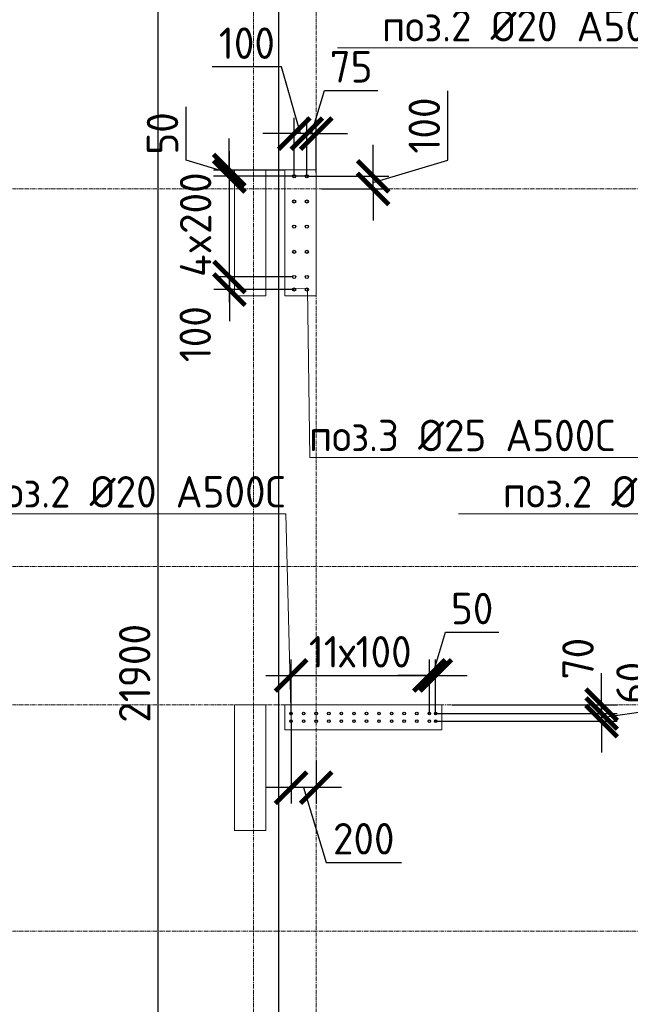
# Model space of a CAD drawing. Header units: millimetres. Extents: x -56135 to 1694203, y -446411 to -23139.
# Tile 211 of 256: x 958399 to 963257, y -119880 to -112055. Entities that reach past the tile are written whole.
import ezdxf
from ezdxf import colors
from ezdxf.entities.mleader import LeaderData, LeaderLine
from ezdxf.math import Vec2, Vec3

# ---------------------------------------------------------------- set-up
doc = ezdxf.new("R2010")
doc.units = ezdxf.units.MM
for name, pattern in [('01 Штриховая _4 мм_', [6, 3.5, -2.5]), ('______5', [1100, 800, -100, 100, -100]), ('HIDDEN2', [4.7625, 3.175, -1.5875]), ('осевая', [50.8, 31.75, -6.35, 6.35, -6.35])]:
    doc.linetypes.add(name, pattern=pattern)
for name, color, linetype, lineweight in [('0 Фундамент', 5, 'Continuous', 30), ('1 Стены', 3, 'Continuous', 30), ('Оси', 40, '______5', 18), ('подоснова', 151, 'Continuous', 5), ('РАЗМЕРЫ', 1, 'Continuous', 9), ('СТЕНЫ', 3, 'Continuous', 30)]:
    doc.layers.add(name, color=color, linetype=linetype, lineweight=lineweight)
doc.styles.add('GOST-2.304_Type-B', font='GOST_Common.ttf')
doc.dimstyles.new('СПДС', dxfattribs={"dimscale": 100, "dimtxt": 2.5, "dimasz": 2.5, "dimexe": 1.25, "dimexo": 0, "dimtad": 1, "dimdec": 0, "dimtxsty": 'GOST-2.304_Type-B', "dimblk": 'ARCHTICK', "dimcen": 2.5, "dimdle": 2, "dimadec": 0, "dimazin": 2, "dimtfac": 0.75, "dimtdec": 0, "dimtmove": 1, "dimatfit": 3, "dimfxl": 1, "dimtolj": 1, "dimarcsym": 1})

# ---------------------------------------------------------------- blocks, each defined once
blk = doc.blocks.new('оси 2.2-2.3')
at = {"layer": 'Оси', "color": 16, "linetype": 'осевая', "lineweight": 0, "transparency": 33554687}
for p, q in [((473954.9, -105027.5), (473954.9, -134138.1)), ((474454.9, -105027.5), (474454.9, -134138.1)), ((468076.3, -113595.4), (524372.9, -113595.4)), ((468076.3, -116595.4), (524372.9, -116595.4)), ((468076.3, -117695.4), (524372.9, -117695.4)), ((468076.3, -119495.4), (524372.9, -119495.4))]:
    blk.add_line(p, q, dxfattribs=at)
blk = doc.blocks.new('_ArchTick')
at = {"color": 0, "linetype": 'ByBlock', "const_width": 0.15}
blk.add_lwpolyline([(-0.5, -0.5), (0.5, 0.5)], dxfattribs=at)
blk = doc.blocks.new('*D284')
at = {"layer": 'DEFPOINTS', "color": 0, "transparency": 16777216}
for p in [(959501.7, -106299.2), (960758.3, -106299.2), (960826.5, -128199.2)]:
    blk.add_point(p, dxfattribs=at)
at = {"layer": 'РАЗМЕРЫ', "color": 0, "lineweight": -2, "transparency": 16777216}
for p, q in [((959501.7, -128399.2), (959501.7, -106099.2)), ((960758.3, -106299.2), (959376.7, -106299.2)), ((960826.5, -128199.2), (959376.7, -128199.2))]:
    blk.add_line(p, q, dxfattribs=at)
at = {"layer": 'РАЗМЕРЫ', "color": 0, "lineweight": -2, "transparency": 16777216, "xscale": 250, "yscale": 250, "zscale": 250}
for p, rotation in [((959501.7, -106299.2), 90), ((959501.7, -128199.2), 270)]:
    blk.add_blockref('_ArchTick', p, dxfattribs=dict(at, rotation=rotation))
at = {"layer": 'РАЗМЕРЫ', "color": 0, "transparency": 16777216, "insert": (959314.2, -117249.2), "char_height": 250, "attachment_point": 5, "rotation": 90, "style": 'GOST-2.304_Type-B'}
blk.add_mtext('\\A1;21900', dxfattribs=at)
blk = doc.blocks.new('стены тп')
at = {"layer": '1 Стены', "color": 252, "linetype": 'HIDDEN2', "lineweight": 0, "true_color": 0x939598}
for p, q in [((862590.6, -194475.6), (862340.6, -194475.6)), ((862340.6, -194475.6), (862340.6, -195475.6)), ((862590.6, -195475.6), (862590.6, -194475.6)), ((862340.6, -195475.6), (862590.6, -195475.6)), ((863590.6, -198725.6), (862340.6, -198725.6)), ((862340.6, -198725.6), (862340.6, -198925.6)), ((863590.6, -198925.6), (863590.6, -198725.6)), ((862340.6, -198925.6), (863590.6, -198925.6))]:
    blk.add_line(p, q, dxfattribs=at)
blk = doc.blocks.new('_None')
blk = doc.blocks.new('*D565')
at = {"layer": 'DEFPOINTS', "color": 0, "transparency": 16777216}
for p in [(961658.2, -117265.6), (960558.2, -117568.8, -360), (961658.2, -117568.8, -360)]:
    blk.add_point(p, dxfattribs=at)
at = {"layer": 'РАЗМЕРЫ', "color": 0, "lineweight": -2, "transparency": 16777216}
for p, q in [((960558.2, -117568.8), (960558.2, -117140.6)), ((961658.2, -117568.8), (961658.2, -117140.6)), ((960358.2, -117265.6), (961858.2, -117265.6))]:
    blk.add_line(p, q, dxfattribs=at)
at = {"layer": 'РАЗМЕРЫ', "color": 0, "lineweight": -2, "transparency": 16777216, "xscale": 250, "yscale": 250, "zscale": 250, "rotation": 180}
blk.add_blockref('_ArchTick', (960558.2, -117265.6), dxfattribs=at)
at = {"layer": 'РАЗМЕРЫ', "color": 0, "lineweight": -2, "transparency": 16777216, "xscale": 250, "yscale": 250, "zscale": 250}
blk.add_blockref('_ArchTick', (961658.2, -117265.6), dxfattribs=at)
at = {"layer": 'РАЗМЕРЫ', "color": 0, "transparency": 16777216, "insert": (961108.2, -117078.1), "char_height": 250, "attachment_point": 5, "style": 'GOST-2.304_Type-B'}
blk.add_mtext('\\A1;11х100', dxfattribs=at)
blk = doc.blocks.new('*D566')
at = {"layer": 'DEFPOINTS', "color": 0, "transparency": 16777216}
for p in [(961708.2, -117265.6), (961658.2, -117541.1), (961708.2, -117568.8, -360)]:
    blk.add_point(p, dxfattribs=at)
at = {"layer": 'РАЗМЕРЫ', "color": 0, "lineweight": -2, "transparency": 16777216}
for p, q in [((961683.2, -117265.6), (961786.3, -116921.9)), ((961786.3, -116921.9), (962211.3, -116921.9)), ((961658.2, -117541.1), (961658.2, -117140.6)), ((961708.2, -117568.8), (961708.2, -117140.6)), ((961658.2, -117265.6), (961408.2, -117265.6)), ((961658.2, -117265.6), (961708.2, -117265.6)), ((961658.2, -117265.6), (961708.2, -117265.6)), ((961708.2, -117265.6), (961958.2, -117265.6))]:
    blk.add_line(p, q, dxfattribs=at)
at = {"layer": 'РАЗМЕРЫ', "color": 0, "lineweight": -2, "transparency": 16777216, "xscale": 250, "yscale": 250, "zscale": 250}
blk.add_blockref('_ArchTick', (961658.2, -117265.6), dxfattribs=at)
at = {"layer": 'РАЗМЕРЫ', "color": 0, "lineweight": -2, "transparency": 16777216, "xscale": 250, "yscale": 250, "zscale": 250, "rotation": 180}
blk.add_blockref('_ArchTick', (961708.2, -117265.6), dxfattribs=at)
at = {"layer": 'РАЗМЕРЫ', "color": 0, "transparency": 16777216, "insert": (961998.8, -116734.4), "char_height": 250, "attachment_point": 5, "style": 'GOST-2.304_Type-B'}
blk.add_mtext('\\A1;50', dxfattribs=at)
blk = doc.blocks.new('*D357')
at = {"layer": 'DEFPOINTS', "color": 0, "transparency": 16777216}
for p in [(961837.3, -117499.2), (961708.2, -117568.8), (963028.3, -117568.8)]:
    blk.add_point(p, dxfattribs=at)
at = {"layer": 'РАЗМЕРЫ', "color": 0, "lineweight": -2, "transparency": 16777216}
for p, q in [((963028.3, -117499.2), (963028.3, -117249.2)), ((961837.3, -117499.2), (963153.3, -117499.2)), ((963028.3, -117499.2), (963028.3, -117568.8)), ((961708.2, -117568.8), (963153.3, -117568.8)), ((963028.3, -117568.8), (963028.3, -117818.8))]:
    blk.add_line(p, q, dxfattribs=at)
at = {"layer": 'РАЗМЕРЫ', "color": 0, "lineweight": -2, "transparency": 16777216, "xscale": 250, "yscale": 250, "zscale": 250}
for p, rotation in [((963028.3, -117499.2), 270), ((963028.3, -117568.8), 90)]:
    blk.add_blockref('_ArchTick', p, dxfattribs=dict(at, rotation=rotation))
at = {"layer": 'РАЗМЕРЫ', "color": 0, "transparency": 16777216, "insert": (962840.8, -117132.2), "char_height": 250, "attachment_point": 5, "rotation": 90, "style": 'GOST-2.304_Type-B'}
blk.add_mtext('\\A1;70', dxfattribs=at)
blk = doc.blocks.new('*D567')
at = {"layer": 'DEFPOINTS', "color": 0, "transparency": 16777216}
for p in [(961785.7, -117568.8), (961708.2, -117629.2, -360), (963028.3, -117629.2)]:
    blk.add_point(p, dxfattribs=at)
at = {"layer": 'РАЗМЕРЫ', "color": 0, "lineweight": -2, "transparency": 16777216}
for p, q in [((963457.8, -117538.5), (963457.8, -117113.5)), ((963028.3, -117568.8), (963028.3, -117318.8)), ((961785.7, -117568.8), (963153.3, -117568.8)), ((963028.3, -117599), (963457.8, -117538.5)), ((963028.3, -117568.8), (963028.3, -117629.2)), ((963028.3, -117568.8), (963028.3, -117629.2)), ((961708.2, -117629.2), (963153.3, -117629.2)), ((963028.3, -117629.2), (963028.3, -117879.2))]:
    blk.add_line(p, q, dxfattribs=at)
at = {"layer": 'РАЗМЕРЫ', "color": 0, "lineweight": -2, "transparency": 16777216, "xscale": 250, "yscale": 250, "zscale": 250}
for p, rotation in [((963028.3, -117568.8), 270), ((963028.3, -117629.2), 90)]:
    blk.add_blockref('_ArchTick', p, dxfattribs=dict(at, rotation=rotation))
at = {"layer": 'РАЗМЕРЫ', "color": 0, "transparency": 16777216, "insert": (963270.3, -117326), "char_height": 250, "attachment_point": 5, "rotation": 90, "style": 'GOST-2.304_Type-B'}
blk.add_mtext('\\A1;60', dxfattribs=at)
blk = doc.blocks.new('*D568')
at = {"layer": 'DEFPOINTS', "color": 0, "transparency": 16777216}
for p in [(960558.2, -117629.2), (960758.2, -117941.7), (960558.2, -118157.8)]:
    blk.add_point(p, dxfattribs=at)
at = {"layer": 'РАЗМЕРЫ', "color": 0, "lineweight": -2, "transparency": 16777216}
for p, q in [((960558.2, -117629.2), (960558.2, -118282.8)), ((960758.2, -117941.7), (960758.2, -118282.8)), ((960958.2, -118157.8), (960358.2, -118157.8)), ((960658.2, -118157.8), (960836.3, -118751.5)), ((960836.3, -118751.5), (961436.3, -118751.5))]:
    blk.add_line(p, q, dxfattribs=at)
at = {"layer": 'РАЗМЕРЫ', "color": 0, "lineweight": -2, "transparency": 16777216, "xscale": 250, "yscale": 250, "zscale": 250, "rotation": 180}
blk.add_blockref('_ArchTick', (960558.2, -118157.8), dxfattribs=at)
at = {"layer": 'РАЗМЕРЫ', "color": 0, "lineweight": -2, "transparency": 16777216, "xscale": 250, "yscale": 250, "zscale": 250}
blk.add_blockref('_ArchTick', (960758.2, -118157.8), dxfattribs=at)
at = {"layer": 'РАЗМЕРЫ', "color": 0, "transparency": 16777216, "insert": (961136.3, -118564), "char_height": 250, "attachment_point": 5, "style": 'GOST-2.304_Type-B'}
blk.add_mtext('\\A1;200', dxfattribs=at)
blk = doc.blocks.new('*D651')
at = {"layer": 'DEFPOINTS', "color": 0, "transparency": 16777216}
for p in [(960068.6, -113299.2), (960683.2, -113299.2), (960570.7, -114099.2)]:
    blk.add_point(p, dxfattribs=at)
at = {"layer": 'РАЗМЕРЫ', "color": 0, "lineweight": -2, "transparency": 16777216}
for p, q in [((960068.6, -114299.2), (960068.6, -113099.2)), ((960683.2, -113299.2), (959943.6, -113299.2)), ((960570.7, -114099.2), (959943.6, -114099.2))]:
    blk.add_line(p, q, dxfattribs=at)
at = {"layer": 'РАЗМЕРЫ', "color": 0, "lineweight": -2, "transparency": 16777216, "xscale": 250, "yscale": 250, "zscale": 250}
for p, rotation in [((960068.6, -113299.2), 90), ((960068.6, -114099.2), 270)]:
    blk.add_blockref('_ArchTick', p, dxfattribs=dict(at, rotation=rotation))
at = {"layer": 'РАЗМЕРЫ', "color": 0, "transparency": 16777216, "insert": (959798.7, -113683.5), "char_height": 250, "attachment_point": 5, "rotation": 90, "style": 'GOST-2.304_Type-B'}
blk.add_mtext('\\A1;4x200', dxfattribs=at)
blk = doc.blocks.new('*D442')
at = {"layer": 'DEFPOINTS', "color": 0, "transparency": 16777216}
for p in [(960066.5, -113249.2), (960508.2, -113249.2), (960583.2, -113299.2)]:
    blk.add_point(p, dxfattribs=at)
at = {"layer": 'РАЗМЕРЫ', "color": 0, "lineweight": -2, "transparency": 16777216}
for p, q in [((959722.8, -113171), (959722.8, -112746)), ((960066.5, -113249.2), (960066.5, -112999.2)), ((960066.5, -113274.2), (959722.8, -113171)), ((960508.2, -113249.2), (959941.5, -113249.2)), ((960583.2, -113299.2), (959941.5, -113299.2)), ((960066.5, -113299.2), (960066.5, -113249.2)), ((960066.5, -113299.2), (960066.5, -113249.2)), ((960066.5, -113299.2), (960066.5, -113549.2))]:
    blk.add_line(p, q, dxfattribs=at)
at = {"layer": 'РАЗМЕРЫ', "color": 0, "lineweight": -2, "transparency": 16777216, "xscale": 250, "yscale": 250, "zscale": 250}
for p, rotation in [((960066.5, -113249.2), 270), ((960066.5, -113299.2), 90)]:
    blk.add_blockref('_ArchTick', p, dxfattribs=dict(at, rotation=rotation))
at = {"layer": 'РАЗМЕРЫ', "color": 0, "transparency": 16777216, "insert": (959535.3, -112958.5), "char_height": 250, "attachment_point": 5, "rotation": 90, "style": 'GOST-2.304_Type-B'}
blk.add_mtext('\\A1;50', dxfattribs=at)
blk = doc.blocks.new('*D443')
at = {"layer": 'DEFPOINTS', "color": 0, "transparency": 16777216}
for p in [(960683.2, -112960), (960683.2, -113299.2), (960758.2, -113270.8)]:
    blk.add_point(p, dxfattribs=at)
at = {"layer": 'РАЗМЕРЫ', "color": 0, "lineweight": -2, "transparency": 16777216}
for p, q in [((960720.7, -112960), (960823.8, -112616.3)), ((960823.8, -112616.3), (961247.7, -112616.3)), ((960683.2, -113299.2), (960683.2, -112835)), ((960758.2, -113270.8), (960758.2, -112835)), ((960683.2, -112960), (960433.2, -112960)), ((960758.2, -112960), (960683.2, -112960)), ((960758.2, -112960), (960683.2, -112960)), ((960758.2, -112960), (961008.2, -112960))]:
    blk.add_line(p, q, dxfattribs=at)
at = {"layer": 'РАЗМЕРЫ', "color": 0, "lineweight": -2, "transparency": 16777216, "xscale": 250, "yscale": 250, "zscale": 250}
blk.add_blockref('_ArchTick', (960683.2, -112960), dxfattribs=at)
at = {"layer": 'РАЗМЕРЫ', "color": 0, "lineweight": -2, "transparency": 16777216, "xscale": 250, "yscale": 250, "zscale": 250, "rotation": 180}
blk.add_blockref('_ArchTick', (960758.2, -112960), dxfattribs=at)
at = {"layer": 'РАЗМЕРЫ', "color": 0, "transparency": 16777216, "insert": (961035.7, -112428.8), "char_height": 250, "attachment_point": 5, "style": 'GOST-2.304_Type-B'}
blk.add_mtext('\\A1;75', dxfattribs=at)
blk = doc.blocks.new('*D652')
at = {"layer": 'DEFPOINTS', "color": 0, "transparency": 16777216}
for p in [(960583.2, -112960), (960583.2, -113299.2), (960683.2, -113249.2)]:
    blk.add_point(p, dxfattribs=at)
at = {"layer": 'РАЗМЕРЫ', "color": 0, "lineweight": -2, "transparency": 16777216}
for p, q in [((960481.8, -112428.8), (959931.8, -112428.8)), ((960633.2, -112960), (960481.8, -112428.8)), ((960583.2, -113299.2), (960583.2, -112835)), ((960683.2, -113249.2), (960683.2, -112835)), ((960583.2, -112960), (960333.2, -112960)), ((960683.2, -112960), (960583.2, -112960)), ((960683.2, -112960), (960583.2, -112960)), ((960683.2, -112960), (960933.2, -112960))]:
    blk.add_line(p, q, dxfattribs=at)
at = {"layer": 'РАЗМЕРЫ', "color": 0, "lineweight": -2, "transparency": 16777216, "xscale": 250, "yscale": 250, "zscale": 250}
blk.add_blockref('_ArchTick', (960583.2, -112960), dxfattribs=at)
at = {"layer": 'РАЗМЕРЫ', "color": 0, "lineweight": -2, "transparency": 16777216, "xscale": 250, "yscale": 250, "zscale": 250, "rotation": 180}
blk.add_blockref('_ArchTick', (960683.2, -112960), dxfattribs=at)
at = {"layer": 'РАЗМЕРЫ', "color": 0, "transparency": 16777216, "insert": (960206.8, -112241.3), "char_height": 250, "attachment_point": 5, "style": 'GOST-2.304_Type-B'}
blk.add_mtext('\\A1;100', dxfattribs=at)
blk = doc.blocks.new('*D653')
at = {"layer": 'DEFPOINTS', "color": 0, "transparency": 16777216}
for p in [(960570.7, -114099.2), (960068.6, -114199.2), (960583.2, -114199.2)]:
    blk.add_point(p, dxfattribs=at)
at = {"layer": 'РАЗМЕРЫ', "color": 0, "lineweight": -2, "transparency": 16777216}
for p, q in [((960068.6, -114099.2), (960068.6, -113849.2)), ((960570.7, -114099.2), (959943.6, -114099.2)), ((960068.6, -114099.2), (960068.6, -114199.2)), ((960583.2, -114199.2), (959943.6, -114199.2)), ((960068.6, -114199.2), (960068.6, -114449.2))]:
    blk.add_line(p, q, dxfattribs=at)
at = {"layer": 'РАЗМЕРЫ', "color": 0, "lineweight": -2, "transparency": 16777216, "xscale": 250, "yscale": 250, "zscale": 250}
for p, rotation in [((960068.6, -114099.2), 270), ((960068.6, -114199.2), 90)]:
    blk.add_blockref('_ArchTick', p, dxfattribs=dict(at, rotation=rotation))
at = {"layer": 'РАЗМЕРЫ', "color": 0, "transparency": 16777216, "insert": (959795.7, -114554), "char_height": 250, "attachment_point": 5, "rotation": 90, "style": 'GOST-2.304_Type-B'}
blk.add_mtext('\\A1;100', dxfattribs=at)
blk = doc.blocks.new('*D654')
at = {"layer": 'DEFPOINTS', "color": 0, "transparency": 16777216}
for p in [(960683.2, -113299.2), (961211.5, -113299.2), (960803.7, -113399.2)]:
    blk.add_point(p, dxfattribs=at)
at = {"layer": 'РАЗМЕРЫ', "color": 0, "lineweight": -2, "transparency": 16777216}
for p, q in [((961805.3, -113171), (961805.3, -112621)), ((961211.5, -113299.2), (961211.5, -113049.2)), ((961211.5, -113349.2), (961805.3, -113171)), ((960683.2, -113299.2), (961336.5, -113299.2)), ((961211.5, -113399.2), (961211.5, -113299.2)), ((961211.5, -113399.2), (961211.5, -113299.2)), ((960803.7, -113399.2), (961336.5, -113399.2)), ((961211.5, -113399.2), (961211.5, -113649.2))]:
    blk.add_line(p, q, dxfattribs=at)
at = {"layer": 'РАЗМЕРЫ', "color": 0, "lineweight": -2, "transparency": 16777216, "xscale": 250, "yscale": 250, "zscale": 250}
for p, rotation in [((961211.5, -113299.2), 270), ((961211.5, -113399.2), 90)]:
    blk.add_blockref('_ArchTick', p, dxfattribs=dict(at, rotation=rotation))
at = {"layer": 'РАЗМЕРЫ', "color": 0, "transparency": 16777216, "insert": (961617.8, -112896), "char_height": 250, "attachment_point": 5, "rotation": 90, "style": 'GOST-2.304_Type-B'}
blk.add_mtext('\\A1;100', dxfattribs=at)
blk = doc.blocks.new('стены  тп')
at = {"layer": 'СТЕНЫ', "color": 251, "linetype": '01 Штриховая _4 мм_', "lineweight": 0, "true_color": 0x636466}
for p, q in [((542712.3, -323575.7, 3100), (542462.3, -323575.7, 3100)), ((542462.3, -323575.7, 3100), (542462.3, -324575.7, 3100)), ((542712.3, -324575.7, 3100), (542712.3, -323575.7, 3100)), ((542462.3, -324575.7, 3100), (542712.3, -324575.7, 3100)), ((543712.3, -327825.7, 3100), (542462.3, -327825.7, 3100)), ((542462.3, -327825.7, 3100), (542462.3, -328025.7, 3100)), ((543712.3, -328025.7, 3100), (543712.3, -327825.7, 3100)), ((542462.3, -328025.7, 3100), (543712.3, -328025.7, 3100))]:
    blk.add_line(p, q, dxfattribs=at)

msp = doc.modelspace()

# ---------------------------------------------------------------- linework, layer by layer
at = {"layer": '0 Фундамент'}
msp.add_lwpolyline([(960458, -105949.2), (960458, -130129.2), (967808, -130129.2), (967808, -130129.2), (980308, -130129.2), (980308, -130129.2), (982658, -130129.2), (982658, -130129.2), (1008108, -130129.2), (1008108, -126049.2), (1009588, -126049.2), (1009588, -117449.2), (1008108, -117449.2), (1008108, -105949.2), (960458, -105949.2)], dxfattribs=at)
at = {"layer": '1 Стены', "color": 252, "lineweight": 0, "true_color": 0x939598}
for p, q in [((960358.2, -113249.2), (960108.2, -113249.2)), ((960108.2, -113249.2), (960108.2, -114249.2)), ((960358.2, -114249.2), (960358.2, -113249.2)), ((960108.2, -114249.2), (960358.2, -114249.2)), ((960108.2, -117499.2), (960108.2, -118499.2)), ((960358.2, -117499.2), (960108.2, -117499.2)), ((960358.2, -118499.2), (960358.2, -117499.2)), ((960108.2, -118499.2), (960358.2, -118499.2))]:
    msp.add_line(p, q, dxfattribs=at)
at = {"layer": 'РАЗМЕРЫ', "color": 1, "linetype": 'Continuous', "lineweight": 30}
for centre in [(960583.2, -113299.2), (960683.2, -113299.2), (960583.2, -113499.2), (960683.2, -113499.2), (960583.2, -113699.2), (960683.2, -113699.2), (960583.2, -113899.2), (960683.2, -113899.2), (960583.2, -114099.2), (960683.2, -114099.2), (960583.2, -114199.2), (960683.2, -114199.2)]:
    msp.add_circle(centre, 12.5, dxfattribs=at)
at = {"layer": 'РАЗМЕРЫ', "color": 6, "linetype": 'Continuous', "lineweight": 30}
for centre in [(960558.2, -117568.8), (960658.2, -117568.8), (960758.2, -117568.8), (960858.2, -117568.8), (960958.2, -117568.8), (961058.2, -117568.8), (961158.2, -117568.8), (961258.2, -117568.8), (961358.2, -117568.8), (961458.2, -117568.8), (961558.2, -117568.8), (961658.2, -117568.8), (961708.2, -117568.8), (960558.2, -117629.2), (960658.2, -117629.2), (960758.2, -117629.2), (960858.2, -117629.2), (960958.2, -117629.2), (961058.2, -117629.2), (961158.2, -117629.2), (961258.2, -117629.2), (961358.2, -117629.2), (961458.2, -117629.2), (961558.2, -117629.2), (961658.2, -117629.2), (961708.2, -117629.2)]:
    msp.add_circle(centre, 10, dxfattribs=at)

# ---------------------------------------------------------------- block references
at = {"layer": 'РАЗМЕРЫ', "color": 1}
for name, p in [('оси 2.2-2.3', (486303.3, 196.2)), ('стены тп', (98167.6, 81226.5))]:
    msp.add_blockref(name, p, dxfattribs=at)
at = {"layer": 'РАЗМЕРЫ'}
msp.add_blockref('стены  тп', (418045.9, 210326.6, -3100), dxfattribs=at)

# ---------------------------------------------------------------- dimensions: what is measured, and where the dimension line sits
at = {"layer": 'РАЗМЕРЫ', "color": 1}
for base, p1, p2, picture, middle in [((959501.7, -106299.2), (960826.5, -128199.2), (960758.3, -106299.2), '*D284', (959314.2, -117249.2)), ((961211.5, -113299.2), (960803.7, -113399.2), (960683.2, -113299.2), '*D654', (961617.8, -113108.5)), ((960066.5, -113249.2), (960583.2, -113299.2), (960508.2, -113249.2), '*D442', (959535.3, -113108.5))]:
    dim = msp.add_linear_dim(base=base, p1=p1, p2=p2, angle=90, dimstyle='СПДС', dxfattribs=at)
    dim.commit()
    dim.dimension.update_dxf_attribs({"geometry": picture, "text_midpoint": middle})
dim = msp.add_linear_dim(base=(960583.2, -112960), p1=(960683.2, -113249.2), p2=(960583.2, -113299.2), dimstyle='СПДС', dxfattribs=at)
dim.commit()
dim.dimension.update_dxf_attribs({"geometry": '*D652', "text_midpoint": (960419.3, -112428.8), "dimtype": 160})
for base, p1, p2, picture, middle in [((960683.2, -112960), (960758.2, -113270.8), (960683.2, -113299.2), '*D443', (960886.3, -112428.8)), ((960558.2, -118157.8), (960758.2, -117941.7), (960558.2, -117629.2), '*D568', (960898.8, -118564))]:
    dim = msp.add_linear_dim(base=base, p1=p1, p2=p2, dimstyle='СПДС', dxfattribs=at)
    dim.commit()
    dim.dimension.update_dxf_attribs({"geometry": picture, "text_midpoint": middle})
dim = msp.add_linear_dim(base=(960068.6, -113299.2), p1=(960570.7, -114099.2), p2=(960683.2, -113299.2), angle=90, text='4x200', dimstyle='СПДС', dxfattribs=at)
dim.commit()
dim.dimension.update_dxf_attribs({"geometry": '*D651', "text_midpoint": (959986.2, -113683.5), "dimtype": 160})
dim = msp.add_linear_dim(base=(960068.6, -114199.2), p1=(960570.7, -114099.2), p2=(960583.2, -114199.2), angle=90, dimstyle='СПДС', dxfattribs=at)
dim.commit()
dim.dimension.update_dxf_attribs({"geometry": '*D653', "text_midpoint": (959983.2, -114554), "dimtype": 160})
at = {"layer": 'РАЗМЕРЫ'}
dim = msp.add_linear_dim(base=(961708.2, -117265.6, 360), p1=(961658.2, -117541.1, 360), p2=(961708.2, -117568.8), dimstyle='СПДС', dxfattribs=at)
dim.commit()
dim.dimension.update_dxf_attribs({"geometry": '*D566', "text_midpoint": (961848.8, -116734.4, 360)})
dim = msp.add_linear_dim(base=(961658.2, -117265.6, 360), p1=(960558.2, -117568.8), p2=(961658.2, -117568.8), text='11х100', dimstyle='СПДС', dxfattribs=at)
dim.commit()
dim.dimension.update_dxf_attribs({"geometry": '*D565', "text_midpoint": (961108.2, -117078.1, 360)})
for base, p1, p2, picture, middle in [((963028.3, -117568.8, 360), (961837.3, -117499.2, 360), (961708.2, -117568.8, 360), '*D357', (963028.3, -117132.2, 360)), ((963028.3, -117629.2, 360), (961785.7, -117568.8, 360), (961708.2, -117629.2), '*D567', (963457.8, -117476, 360))]:
    dim = msp.add_linear_dim(base=base, p1=p1, p2=p2, angle=90, dimstyle='СПДС', dxfattribs=at)
    dim.commit()
    dim.dimension.update_dxf_attribs({"geometry": picture, "text_midpoint": middle, "dimtype": 160})

# ---------------------------------------------------------------- leaders
at = {"layer": 'подоснова', "color": 4, "ltscale": 0.3}
ml = msp.add_multileader_mtext('Standard', dxfattribs=at)
ml.set_content('{\\C2;поз.2 %%C20 А500С }', color=4, style='GOST-2.304_Type-B')
ml.set_leader_properties(color=256, linetype='ByLayer', lineweight=15)
ml.set_arrow_properties(name='NONE')
ml.build(insert=Vec2(0, 0))
ml.multileader.update_dxf_attribs({"text_left_attachment_type": 6, "text_right_attachment_type": 6, "dogleg_length": 0.1, "arrow_head_size": 18})
ctx = ml.context
ctx.base_point, ctx.char_height, ctx.arrow_head_size, ctx.landing_gap_size, ctx.plane_origin = Vec3(961281, -112277.3, 360), 250, 18, 20, Vec3(968586.4, -111570.8, 360)
ctx.left_attachment, ctx.right_attachment, ctx.text_align_type = 6, 6, 1
notes = []
notes.append((ctx, [(0, (1, 1, 0), (963704.8, -112277.3, 360), (-1, 0), 0.1, [(1, [(963559.5, -114126.7, 360), (963558.2, -114187.2, 360)], 0, [])])]))
ctx.mtext.insert, ctx.mtext.width, ctx.mtext.alignment, ctx.mtext.flow_direction = Vec3(962492.9, -111977.3, 360), 4075.871, 2, 5
ml = msp.add_multileader_mtext('Standard', dxfattribs=at)
ml.set_content('{\\C2;поз.3 %%C25 А500С }', color=4, style='GOST-2.304_Type-B')
ml.set_leader_properties(color=256, linetype='ByLayer', lineweight=15)
ml.set_arrow_properties(name='NONE')
ml.build(insert=Vec2(0, 0))
ml.multileader.update_dxf_attribs({"text_left_attachment_type": 6, "text_right_attachment_type": 6, "dogleg_length": 0.1, "arrow_head_size": 18})
ctx = ml.context
ctx.base_point, ctx.char_height, ctx.arrow_head_size, ctx.landing_gap_size, ctx.plane_origin = Vec3(960707.3, -115534), 250, 18, 20, Vec3(965747, -115515.2)
ctx.left_attachment, ctx.right_attachment, ctx.text_align_type = 6, 6, 1
notes.append((ctx, [(1, (1, 1, 0), (960707.2, -115534), (1, 0), 0.1, [(1, [(960576.3, -114190.9), (960688.6, -114193.3)], 0, [])])]))
ctx.mtext.insert, ctx.mtext.width, ctx.mtext.alignment, ctx.mtext.flow_direction = Vec3(961919.1, -115234), 4075.871, 2, 5
ml = msp.add_multileader_mtext('Standard', dxfattribs=at)
ml.set_content('{\\C2;поз.2 %%C20 А500С }', color=4, style='GOST-2.304_Type-B')
ml.set_leader_properties(color=256, linetype='ByLayer', lineweight=15)
ml.set_arrow_properties(name='NONE')
ml.build(insert=Vec2(0, 0))
ml.multileader.update_dxf_attribs({"text_left_attachment_type": 6, "text_right_attachment_type": 6, "dogleg_length": 0.1, "arrow_head_size": 18})
ctx = ml.context
ctx.base_point, ctx.char_height, ctx.arrow_head_size, ctx.landing_gap_size, ctx.plane_origin = Vec3(958091.9, -115981.7, 360), 250, 18, 20, Vec3(965586.4, -115020.8, 360)
ctx.left_attachment, ctx.right_attachment, ctx.text_align_type = 6, 6, 1
notes.append((ctx, [(0, (1, 1, 0), (960515.8, -115981.7, 360), (-1, 0), 0.1, [(1, [(960559.5, -117576.7, 360), (960558.2, -117637.2, 360)], 0, [])])]))
ctx.mtext.insert, ctx.mtext.width, ctx.mtext.alignment, ctx.mtext.flow_direction = Vec3(959303.8, -115681.7, 360), 4075.871, 2, 5
ml = msp.add_multileader_mtext('Standard', dxfattribs=at)
ml.set_content('{\\C2;поз.2 %%C20 А500С }', color=4, style='GOST-2.304_Type-B')
ml.set_leader_properties(color=256, linetype='ByLayer', lineweight=15)
ml.set_arrow_properties(name='NONE')
ml.build(insert=Vec2(0, 0))
ml.multileader.update_dxf_attribs({"text_left_attachment_type": 6, "text_right_attachment_type": 6, "dogleg_length": 0.1, "arrow_head_size": 18})
ctx = ml.context
ctx.base_point, ctx.char_height, ctx.arrow_head_size, ctx.landing_gap_size, ctx.plane_origin = Vec3(962242.1, -115981.7), 250, 18, 20, Vec3(969736.6, -115020.8)
ctx.left_attachment, ctx.right_attachment, ctx.text_align_type = 6, 6, 1
notes.append((ctx, [(0, (1, 1, 0), (964665.9, -115981.7), (-1, 0), 0.1, [(1, [(964709.6, -117576.7), (964708.3, -117637.2)], 0, [])])]))
ctx.mtext.insert, ctx.mtext.width, ctx.mtext.alignment, ctx.mtext.flow_direction = Vec3(963454, -115681.7), 4075.871, 2, 5
for ctx, leaders in notes:
    for number, flags, end, landing, length, lines in leaders:
        leader = LeaderData()
        leader.index, (leader.has_last_leader_line, leader.has_dogleg_vector, leader.attachment_direction) = number, flags
        leader.last_leader_point, leader.dogleg_vector, leader.dogleg_length = Vec3(end), Vec3(landing), length
        for number, points, colour, breaks in lines:
            line = LeaderLine()
            line.index, line.vertices, line.color, line.breaks = number, Vec3.list(points), colors.encode_raw_color(colour), breaks
            leader.lines.append(line)
        ctx.leaders.append(leader)

doc.saveas('drawing.dxf')
